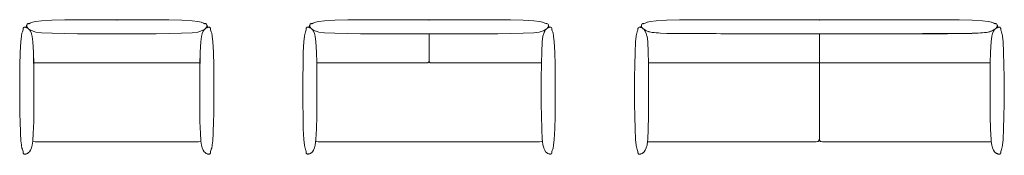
# Model space of a CAD drawing. Header units: metres. Extents: x -0.62 to 5.68, y -0.45 to 0.41.
import ezdxf

# ---------------------------------------------------------------- set-up
doc = ezdxf.new("R2010")
doc.units = ezdxf.units.M
doc.header["$MEASUREMENT"] = 0
doc.layers.add('72_VITRA_ALCOVE_D2_CH_FRAME', color=7, linetype='Continuous', lineweight=5)
doc.layers.add('72_VITRA_ALCOVE_D2_CH_SEAT', color=7, linetype='Continuous', lineweight=5)
doc.layers.add('72_VITRA_ALCOVE_D2SNAP', color=1, linetype='Continuous', lineweight=18, true_color=0xff0000)
doc.layers.add('72_VITRA_INSERT', color=7, linetype='Continuous')

# ---------------------------------------------------------------- blocks, each defined once
blk = doc.blocks.new('72_VITRA_ALCOVE_D2_ALP_LOVE_SEAT_SEAT_UPHOLSTERY')
at = {"layer": '72_VITRA_ALCOVE_D2_CH_SEAT', "flags": 128}
for points in [[(0.5328, -0.2744), (0.5344, -0.2069), (0.5374, -0.141), (0.5418, -0.1054), (0.5467, -0.0887), (0.5473, -0.0869), (0.5537, -0.072), (0.5587, -0.0637), (0.5599, -0.0616), (0.5596, -0.0619), (0.5593, -0.0622), (0.5593, -0.0622), (0.5512, -0.067), (0.5368, -0.0731), (0.5325, -0.0744), (0.5321, -0.0745), (0.5319, -0.0745), (0.5184, -0.0786), (0.483, -0.0829), (0.482, -0.083), (0.4147, -0.0861), (0.3346, -0.0879), (0.2527, -0.0886), (-0.2527, -0.0886), (-0.3346, -0.0879), (-0.4147, -0.0861), (-0.482, -0.083), (-0.483, -0.0829), (-0.5184, -0.0786), (-0.5319, -0.0745), (-0.5321, -0.0745), (-0.5325, -0.0744), (-0.5368, -0.0731), (-0.5512, -0.067), (-0.5593, -0.0622), (-0.5593, -0.0622), (-0.5596, -0.0619), (-0.5599, -0.0616), (-0.5587, -0.0637), (-0.5537, -0.072), (-0.5473, -0.0869), (-0.5467, -0.0887), (-0.5418, -0.1054), (-0.5374, -0.141), (-0.5344, -0.2069), (-0.5328, -0.2744)], [(-0.3579, -0.7795), (0.3579, -0.7795), (0.4844, -0.7796), (0.524, -0.779), (0.5384, -0.7775), (0.5379, -0.7743), (0.5374, -0.771), (0.5349, -0.7252), (0.5326, -0.6484), (0.532, -0.6066), (0.5319, -0.3607), (0.5325, -0.2856), (0.5328, -0.2744), (-0.5328, -0.2744), (-0.5325, -0.2856), (-0.5319, -0.3607), (-0.532, -0.6066), (-0.5326, -0.6484), (-0.5349, -0.7252), (-0.5374, -0.771), (-0.5379, -0.7743), (-0.5384, -0.7775), (-0.524, -0.779), (-0.4844, -0.7796)]]:
    blk.add_lwpolyline(points, close=True, dxfattribs=at)
at = {"layer": '72_VITRA_ALCOVE_D2SNAP', "linetype": 'Continuous', "lineweight": 5, "transparency": 33554687}
blk.add_point((0, 0), dxfattribs=at)
blk = doc.blocks.new('72_VITRA_ALCOVE_D2_ALP_LOVE_SEAT_UPHOLSTERY_FRAME')
at = {"layer": '72_VITRA_ALCOVE_D2_CH_FRAME', "flags": 128}
for points in [[(-0.2527, -0.0886), (0.2527, -0.0886), (0.3346, -0.0879), (0.4147, -0.0861), (0.482, -0.083), (0.483, -0.0829), (0.5184, -0.0786), (0.5319, -0.0745), (0.5321, -0.0745), (0.5325, -0.0744), (0.5368, -0.0731), (0.5512, -0.067), (0.5593, -0.0622), (0.5593, -0.0622), (0.5596, -0.0619), (0.5608, -0.061), (0.563, -0.0593), (0.5648, -0.0582), (0.5695, -0.0537), (0.57, -0.0533), (0.57, -0.0532), (0.5704, -0.0529), (0.5706, -0.0528), (0.5706, -0.0528), (0.5709, -0.0525), (0.5719, -0.051), (0.5732, -0.0488), (0.577, -0.0439), (0.5773, -0.0432), (0.5773, -0.043), (0.5778, -0.0418), (0.5776, -0.0412), (0.5772, -0.0403), (0.5766, -0.0395), (0.5767, -0.0393), (0.5773, -0.0386), (0.578, -0.0374), (0.5778, -0.0358), (0.5775, -0.0347), (0.5773, -0.0309), (0.575, -0.0271), (0.5712, -0.0248), (0.5709, -0.0247), (0.567, -0.0243), (0.5662, -0.0244), (0.5635, -0.0244), (0.5619, -0.0246), (0.5544, -0.0205), (0.5394, -0.0148), (0.5299, -0.0132), (0.5193, -0.01), (0.4832, -0.0056), (0.4164, -0.0025), (0.3337, -0.0006), (0.2562, 0), (-0.2562, 0), (-0.3337, -0.0006), (-0.4164, -0.0025), (-0.4832, -0.0056), (-0.5193, -0.01), (-0.5299, -0.0132), (-0.5394, -0.0148), (-0.5544, -0.0205), (-0.5619, -0.0246), (-0.5635, -0.0244), (-0.5662, -0.0244), (-0.567, -0.0243), (-0.5709, -0.0247), (-0.5712, -0.0248), (-0.575, -0.0271), (-0.5773, -0.0309), (-0.5775, -0.0347), (-0.5778, -0.0358), (-0.578, -0.0374), (-0.5773, -0.0386), (-0.5767, -0.0393), (-0.5766, -0.0395), (-0.5772, -0.0403), (-0.5776, -0.0412), (-0.5778, -0.0418), (-0.5773, -0.043), (-0.5773, -0.0432), (-0.577, -0.0439), (-0.5732, -0.0488), (-0.5719, -0.051), (-0.5709, -0.0525), (-0.5706, -0.0528), (-0.5706, -0.0528), (-0.5704, -0.0529), (-0.57, -0.0532), (-0.57, -0.0533), (-0.5695, -0.0537), (-0.5648, -0.0582), (-0.563, -0.0593), (-0.5608, -0.061), (-0.5596, -0.0619), (-0.5593, -0.0622), (-0.5593, -0.0622), (-0.5512, -0.067), (-0.5368, -0.0731), (-0.5325, -0.0744), (-0.5321, -0.0745), (-0.5319, -0.0745), (-0.5184, -0.0786), (-0.483, -0.0829), (-0.482, -0.083), (-0.4147, -0.0861), (-0.3346, -0.0879)], [(-0.5599, -0.0616), (-0.5608, -0.061), (-0.563, -0.0593), (-0.565, -0.058), (-0.57, -0.0533), (-0.5707, -0.0527), (-0.571, -0.0525), (-0.5711, -0.0525), (-0.5734, -0.0513), (-0.5755, -0.0503), (-0.5792, -0.0489), (-0.5816, -0.0477), (-0.5825, -0.0472), (-0.5833, -0.0474), (-0.5846, -0.0483), (-0.5869, -0.0468), (-0.5893, -0.0473), (-0.5928, -0.0478), (-0.5963, -0.0494), (-0.5966, -0.0494), (-0.5991, -0.0531), (-0.5997, -0.0569), (-0.5998, -0.0611), (-0.5996, -0.0645), (-0.6022, -0.0694), (-0.6048, -0.0775), (-0.6075, -0.0844), (-0.6106, -0.1024), (-0.6106, -0.1038), (-0.6108, -0.1043), (-0.6152, -0.1397), (-0.6183, -0.2056), (-0.6203, -0.2929), (-0.6208, -0.3604), (-0.6208, -0.5601), (-0.6206, -0.6069), (-0.62, -0.6451), (-0.6176, -0.7237), (-0.615, -0.7718), (-0.611, -0.7991), (-0.6106, -0.8011), (-0.6106, -0.8023), (-0.6075, -0.8203), (-0.605, -0.8267), (-0.6021, -0.8356), (-0.5996, -0.8402), (-0.5998, -0.8438), (-0.5997, -0.8478), (-0.5991, -0.8518), (-0.5966, -0.8554), (-0.5933, -0.857), (-0.5869, -0.858), (-0.5847, -0.8565), (-0.5842, -0.857), (-0.5828, -0.8576), (-0.5824, -0.8576), (-0.5816, -0.8572), (-0.5803, -0.8565), (-0.5791, -0.8559), (-0.5751, -0.8545), (-0.572, -0.8528), (-0.5702, -0.8519), (-0.5693, -0.8512), (-0.5692, -0.8512), (-0.5684, -0.8503), (-0.566, -0.8492), (-0.5653, -0.8485), (-0.5648, -0.8483), (-0.5594, -0.8427), (-0.5531, -0.8322), (-0.5471, -0.8181), (-0.5416, -0.7996), (-0.5379, -0.7743), (-0.5374, -0.771), (-0.5349, -0.7252), (-0.5326, -0.6484), (-0.532, -0.6066), (-0.5319, -0.3607), (-0.5325, -0.2856), (-0.5344, -0.2069), (-0.5374, -0.141), (-0.5418, -0.1054), (-0.5467, -0.0887), (-0.5473, -0.0869), (-0.5537, -0.072), (-0.5587, -0.0637)], [(-0.5772, -0.0403), (-0.5833, -0.0474), (-0.5825, -0.0472), (-0.5816, -0.0477), (-0.5792, -0.0489), (-0.5755, -0.0503), (-0.5734, -0.0513), (-0.5711, -0.0525), (-0.571, -0.0525), (-0.5707, -0.0527), (-0.57, -0.0532), (-0.5704, -0.0529), (-0.5706, -0.0528), (-0.5706, -0.0528), (-0.5709, -0.0525), (-0.5719, -0.051), (-0.5732, -0.0488), (-0.577, -0.0439), (-0.5773, -0.0432), (-0.5773, -0.043), (-0.5778, -0.0418), (-0.5776, -0.0412)], [(0.5599, -0.0616), (0.5608, -0.061), (0.563, -0.0593), (0.565, -0.058), (0.57, -0.0533), (0.5707, -0.0527), (0.571, -0.0525), (0.5711, -0.0525), (0.5734, -0.0513), (0.5755, -0.0503), (0.5792, -0.0489), (0.5816, -0.0477), (0.5825, -0.0472), (0.5833, -0.0474), (0.5846, -0.0483), (0.5869, -0.0468), (0.5893, -0.0473), (0.5928, -0.0478), (0.5963, -0.0494), (0.5966, -0.0494), (0.5991, -0.0531), (0.5997, -0.0569), (0.5998, -0.0611), (0.5996, -0.0645), (0.6022, -0.0694), (0.6048, -0.0775), (0.6075, -0.0844), (0.6106, -0.1024), (0.6106, -0.1038), (0.6108, -0.1043), (0.6152, -0.1397), (0.6183, -0.2056), (0.6203, -0.2929), (0.6208, -0.3604), (0.6208, -0.5601), (0.6206, -0.6069), (0.62, -0.6451), (0.6176, -0.7237), (0.615, -0.7718), (0.611, -0.7991), (0.6106, -0.8011), (0.6106, -0.8023), (0.6075, -0.8203), (0.605, -0.8267), (0.6021, -0.8356), (0.5996, -0.8402), (0.5998, -0.8438), (0.5997, -0.8478), (0.5991, -0.8518), (0.5966, -0.8554), (0.5933, -0.857), (0.5869, -0.858), (0.5847, -0.8565), (0.5842, -0.857), (0.5828, -0.8576), (0.5824, -0.8576), (0.5816, -0.8572), (0.5803, -0.8565), (0.5791, -0.8559), (0.5751, -0.8545), (0.572, -0.8528), (0.5702, -0.8519), (0.5693, -0.8512), (0.5692, -0.8512), (0.5684, -0.8503), (0.566, -0.8492), (0.5653, -0.8485), (0.5648, -0.8483), (0.5594, -0.8427), (0.5531, -0.8322), (0.5471, -0.8181), (0.5416, -0.7996), (0.5379, -0.7743), (0.5374, -0.771), (0.5349, -0.7252), (0.5326, -0.6484), (0.532, -0.6066), (0.5319, -0.3607), (0.5325, -0.2856), (0.5344, -0.2069), (0.5374, -0.141), (0.5418, -0.1054), (0.5467, -0.0887), (0.5473, -0.0869), (0.5537, -0.072), (0.5587, -0.0637)], [(0.5833, -0.0474), (0.5772, -0.0403), (0.5776, -0.0412), (0.5778, -0.0418), (0.5773, -0.043), (0.5773, -0.0432), (0.577, -0.0439), (0.5732, -0.0488), (0.5719, -0.051), (0.5709, -0.0525), (0.5706, -0.0528), (0.5706, -0.0528), (0.5704, -0.0529), (0.57, -0.0532), (0.5707, -0.0527), (0.571, -0.0525), (0.5711, -0.0525), (0.5734, -0.0513), (0.5755, -0.0503), (0.5792, -0.0489), (0.5816, -0.0477), (0.5825, -0.0472)]]:
    blk.add_lwpolyline(points, close=True, dxfattribs=at)
at = {"layer": '72_VITRA_ALCOVE_D2SNAP', "linetype": 'Continuous', "lineweight": 5, "transparency": 33554687}
blk.add_point((0, 0), dxfattribs=at)
blk = doc.blocks.new('72vitra_alcove20E9A6001727C417F82CF5E0AE5530350')
for name in ['72_VITRA_ALCOVE_D2_ALP_LOVE_SEAT_UPHOLSTERY_FRAME', '72_VITRA_ALCOVE_D2_ALP_LOVE_SEAT_SEAT_UPHOLSTERY']:
    blk.add_blockref(name, (0, 0.413))
blk = doc.blocks.new('XCAD03873886C794AE7C58507D949DB6C62A9F')
at = {"color": 7}
blk.add_blockref('72vitra_alcove20E9A6001727C417F82CF5E0AE5530350', (0, 0), dxfattribs=at)
blk = doc.blocks.new('72_VITRA_ALCOVE_D2_ALP_TWO_SEATER_SEAT_UPHOLSTERY')
at = {"layer": '72_VITRA_ALCOVE_D2_CH_SEAT', "flags": 128}
for points in [[(-0.7406, -0.0721), (-0.7381, -0.0781), (-0.7343, -0.0869), (-0.7289, -0.105), (-0.7246, -0.1403), (-0.7214, -0.2074), (-0.7198, -0.2744), (-0.0098, -0.2744), (-0.0069, -0.2739), (-0.0029, -0.2714), (-0.0028, -0.2711), (-0.0005, -0.2674), (0, -0.2645), (0, -0.0886), (-0.4397, -0.0886), (-0.5218, -0.0879), (-0.6037, -0.0861), (-0.6702, -0.0829), (-0.706, -0.0785), (-0.7237, -0.0732), (-0.7255, -0.0725), (-0.7383, -0.0671), (-0.7458, -0.0626), (-0.746, -0.0625), (-0.7464, -0.0625)], [(0.7198, -0.2744), (0.7213, -0.2074), (0.7245, -0.1403), (0.7289, -0.105), (0.7342, -0.0869), (0.738, -0.0781), (0.7406, -0.0721), (0.7463, -0.0625), (0.746, -0.0625), (0.7383, -0.0671), (0.7254, -0.0725), (0.7237, -0.0732), (0.706, -0.0785), (0.6702, -0.0829), (0.6037, -0.0861), (0.5218, -0.0879), (0.4397, -0.0886), (0, -0.0886), (0, -0.2645), (0.0005, -0.2674), (0.0028, -0.2714), (0.0069, -0.2739), (0.0098, -0.2744)], [(-0.7198, -0.2744), (-0.7195, -0.2893), (-0.7189, -0.3655), (-0.7189, -0.5388), (-0.7195, -0.6151), (-0.7214, -0.6971), (-0.7245, -0.7635), (-0.7262, -0.7774), (-0.7114, -0.779), (-0.675, -0.7795), (-0.5719, -0.7795), (0.6724, -0.7795), (0.707, -0.779), (0.7242, -0.7772), (0.7244, -0.7771), (0.7259, -0.7756), (0.7244, -0.7635), (0.7213, -0.6971), (0.7194, -0.6151), (0.7188, -0.5389), (0.7188, -0.3655), (0.7194, -0.2893), (0.7198, -0.2744), (0.0098, -0.2744), (0.0069, -0.2739), (0.0028, -0.2714), (0.0005, -0.2674), (0, -0.2645), (-0.0005, -0.2674), (-0.0028, -0.2711), (-0.0029, -0.2714), (-0.0069, -0.2739), (-0.0098, -0.2744)]]:
    blk.add_lwpolyline(points, close=True, dxfattribs=at)
at = {"layer": '72_VITRA_ALCOVE_D2SNAP', "linetype": 'Continuous', "lineweight": 5, "transparency": 33554687}
blk.add_point((0, 0), dxfattribs=at)
blk = doc.blocks.new('72_VITRA_ALCOVE_D2_ALP_TWO_SEATER_UPHOLSTERY_FRAME')
at = {"layer": '72_VITRA_ALCOVE_D2_CH_FRAME', "flags": 128}
for points in [[(-0.7383, -0.0671), (-0.7255, -0.0725), (-0.7237, -0.0732), (-0.706, -0.0785), (-0.6702, -0.0829), (-0.6037, -0.0861), (-0.5218, -0.0879), (-0.4397, -0.0886), (0.4397, -0.0886), (0.5218, -0.0879), (0.6037, -0.0861), (0.6702, -0.0829), (0.706, -0.0785), (0.7237, -0.0732), (0.7254, -0.0725), (0.7383, -0.0671), (0.746, -0.0625), (0.746, -0.0624), (0.7465, -0.0622), (0.7469, -0.0618), (0.7478, -0.0613), (0.7502, -0.0594), (0.7514, -0.0587), (0.752, -0.0582), (0.7578, -0.0528), (0.7581, -0.0525), (0.7581, -0.0524), (0.7589, -0.0513), (0.7596, -0.0499), (0.7598, -0.0499), (0.7603, -0.0489), (0.7641, -0.044), (0.7645, -0.0432), (0.765, -0.0418), (0.765, -0.0416), (0.7648, -0.0411), (0.7644, -0.0404), (0.7638, -0.0395), (0.7645, -0.0386), (0.7651, -0.0375), (0.7651, -0.0368), (0.7647, -0.0345), (0.7645, -0.0312), (0.7644, -0.0309), (0.7625, -0.0276), (0.7622, -0.027), (0.7587, -0.0249), (0.7582, -0.0247), (0.7543, -0.0243), (0.7535, -0.0244), (0.7507, -0.0244), (0.7492, -0.0246), (0.7416, -0.0205), (0.7264, -0.0147), (0.7171, -0.0132), (0.7066, -0.01), (0.6711, -0.0057), (0.6037, -0.0025), (0.5211, -0.0006), (0.4438, 0), (-0.4438, 0), (-0.5211, -0.0006), (-0.6037, -0.0025), (-0.6705, -0.0056), (-0.7066, -0.01), (-0.7171, -0.0132), (-0.7268, -0.0149), (-0.7416, -0.0205), (-0.7492, -0.0246), (-0.7507, -0.0244), (-0.7535, -0.0244), (-0.7543, -0.0243), (-0.7582, -0.0247), (-0.7587, -0.0249), (-0.762, -0.0269), (-0.7623, -0.027), (-0.7645, -0.0309), (-0.7648, -0.0344), (-0.7652, -0.0367), (-0.7652, -0.0374), (-0.7646, -0.0385), (-0.7638, -0.0394), (-0.7645, -0.0404), (-0.7649, -0.0412), (-0.7651, -0.0416), (-0.7651, -0.0418), (-0.7645, -0.0432), (-0.7642, -0.044), (-0.7603, -0.0489), (-0.7598, -0.0499), (-0.7597, -0.0499), (-0.7593, -0.0508), (-0.7582, -0.0525), (-0.7579, -0.0528), (-0.7577, -0.0529), (-0.752, -0.0582), (-0.7514, -0.0587), (-0.7502, -0.0594), (-0.7478, -0.0613), (-0.7469, -0.0618), (-0.7466, -0.0622), (-0.7461, -0.0624), (-0.746, -0.0625), (-0.7458, -0.0626)], [(-0.7195, -0.2893), (-0.7199, -0.2744), (-0.7214, -0.2074), (-0.7246, -0.1403), (-0.7289, -0.105), (-0.7343, -0.0869), (-0.7406, -0.0721), (-0.7464, -0.0625), (-0.7465, -0.0625), (-0.7466, -0.0622), (-0.7469, -0.0618), (-0.7478, -0.0613), (-0.7502, -0.0594), (-0.7514, -0.0587), (-0.752, -0.0582), (-0.7577, -0.0529), (-0.7579, -0.0528), (-0.7582, -0.0526), (-0.7607, -0.0513), (-0.762, -0.0505), (-0.7631, -0.0501), (-0.7666, -0.0488), (-0.7676, -0.0482), (-0.7689, -0.0477), (-0.7698, -0.0473), (-0.7705, -0.0475), (-0.7712, -0.0478), (-0.7719, -0.0483), (-0.7728, -0.0476), (-0.7741, -0.0469), (-0.7743, -0.0468), (-0.7755, -0.0471), (-0.7776, -0.0475), (-0.779, -0.0476), (-0.7801, -0.0478), (-0.7839, -0.0495), (-0.7863, -0.0531), (-0.7867, -0.0551), (-0.7869, -0.057), (-0.787, -0.0606), (-0.7869, -0.0646), (-0.7894, -0.0693), (-0.7921, -0.0776), (-0.7947, -0.0846), (-0.7979, -0.1026), (-0.7979, -0.104), (-0.7981, -0.1046), (-0.8024, -0.1399), (-0.8056, -0.2065), (-0.8074, -0.2881), (-0.8081, -0.3701), (-0.8081, -0.5343), (-0.8074, -0.6162), (-0.8056, -0.6961), (-0.8024, -0.7645), (-0.7981, -0.7998), (-0.7979, -0.8004), (-0.7979, -0.8018), (-0.7947, -0.8198), (-0.7944, -0.8208), (-0.792, -0.8269), (-0.7894, -0.8352), (-0.7869, -0.8398), (-0.787, -0.8438), (-0.7869, -0.8474), (-0.7867, -0.8493), (-0.7863, -0.8514), (-0.784, -0.8548), (-0.784, -0.8549), (-0.7803, -0.8566), (-0.7792, -0.8569), (-0.7778, -0.857), (-0.7756, -0.8573), (-0.7744, -0.8576), (-0.7742, -0.8576), (-0.7726, -0.8567), (-0.772, -0.8562), (-0.7719, -0.8562), (-0.7712, -0.8567), (-0.77, -0.8572), (-0.7698, -0.8572), (-0.7688, -0.8568), (-0.7674, -0.8562), (-0.7665, -0.8556), (-0.7623, -0.8541), (-0.7605, -0.853), (-0.7568, -0.8511), (-0.7556, -0.8499), (-0.7536, -0.8489), (-0.7532, -0.8487), (-0.7527, -0.8482), (-0.7519, -0.8479), (-0.7519, -0.8477), (-0.7474, -0.8431), (-0.7466, -0.8422), (-0.7405, -0.8322), (-0.7343, -0.8176), (-0.729, -0.7996), (-0.7245, -0.7635), (-0.7214, -0.6971), (-0.7195, -0.6151), (-0.7189, -0.5388), (-0.7189, -0.3655)], [(-0.7593, -0.0508), (-0.7597, -0.0499), (-0.7598, -0.0499), (-0.7603, -0.0489), (-0.7642, -0.044), (-0.7645, -0.0432), (-0.7651, -0.0418), (-0.7651, -0.0416), (-0.7649, -0.0412), (-0.7704, -0.0469), (-0.7707, -0.0473), (-0.7707, -0.0474), (-0.7705, -0.0475), (-0.7698, -0.0473), (-0.7689, -0.0477), (-0.7676, -0.0482), (-0.7666, -0.0488), (-0.7631, -0.0501), (-0.762, -0.0505), (-0.7607, -0.0513), (-0.7582, -0.0526), (-0.7582, -0.0525)], [(0.7198, -0.2744), (0.7194, -0.2893), (0.7188, -0.3655), (0.7188, -0.5389), (0.7194, -0.6151), (0.7213, -0.6971), (0.7244, -0.7635), (0.726, -0.7755), (0.726, -0.776), (0.726, -0.776), (0.7289, -0.7994), (0.7342, -0.8173), (0.7347, -0.8186), (0.7405, -0.8322), (0.7466, -0.8424), (0.7518, -0.8477), (0.7519, -0.8479), (0.7526, -0.8482), (0.7531, -0.8487), (0.7535, -0.8489), (0.7555, -0.8499), (0.7568, -0.8511), (0.7582, -0.8519), (0.7605, -0.853), (0.7606, -0.8532), (0.7627, -0.8542), (0.7665, -0.8556), (0.7674, -0.8562), (0.7688, -0.8568), (0.7698, -0.8572), (0.77, -0.8572), (0.7701, -0.8571), (0.7711, -0.8567), (0.7718, -0.8562), (0.7719, -0.8562), (0.7725, -0.8567), (0.7741, -0.8576), (0.7743, -0.8576), (0.7755, -0.8573), (0.7777, -0.857), (0.7791, -0.8569), (0.7801, -0.8566), (0.7834, -0.8551), (0.7838, -0.855), (0.784, -0.8548), (0.7862, -0.8515), (0.7867, -0.8494), (0.7869, -0.8474), (0.787, -0.8439), (0.7868, -0.8399), (0.7893, -0.8353), (0.792, -0.827), (0.7945, -0.8204), (0.7947, -0.8198), (0.7978, -0.8018), (0.7979, -0.8005), (0.798, -0.7999), (0.8024, -0.7645), (0.8056, -0.6962), (0.8074, -0.6163), (0.808, -0.5343), (0.808, -0.3702), (0.8074, -0.2882), (0.8055, -0.2065), (0.8024, -0.14), (0.798, -0.1046), (0.7979, -0.1041), (0.7978, -0.1027), (0.7947, -0.0847), (0.792, -0.0777), (0.7894, -0.0694), (0.7868, -0.0646), (0.787, -0.0606), (0.7869, -0.0571), (0.7867, -0.0551), (0.7863, -0.0532), (0.7839, -0.0495), (0.7801, -0.0478), (0.779, -0.0476), (0.7776, -0.0475), (0.7755, -0.0471), (0.7743, -0.0468), (0.7741, -0.0469), (0.7725, -0.0478), (0.7719, -0.0483), (0.7712, -0.0478), (0.7705, -0.0475), (0.7698, -0.0473), (0.7688, -0.0477), (0.7673, -0.0483), (0.7666, -0.0488), (0.7631, -0.0501), (0.762, -0.0505), (0.7606, -0.0513), (0.7582, -0.0526), (0.7578, -0.0528), (0.752, -0.0582), (0.7514, -0.0587), (0.7502, -0.0594), (0.7478, -0.0613), (0.7469, -0.0618), (0.7465, -0.0622), (0.7464, -0.0625), (0.7463, -0.0625), (0.7406, -0.0721), (0.7342, -0.0869), (0.7289, -0.105), (0.7245, -0.1403), (0.7213, -0.2074)], [(0.7645, -0.0432), (0.7641, -0.044), (0.7603, -0.0489), (0.7598, -0.0499), (0.7596, -0.0499), (0.7589, -0.0513), (0.7581, -0.0524), (0.7581, -0.0525), (0.7578, -0.0528), (0.7582, -0.0526), (0.7606, -0.0513), (0.762, -0.0505), (0.7631, -0.0501), (0.7666, -0.0488), (0.7673, -0.0483), (0.7688, -0.0477), (0.7698, -0.0473), (0.7705, -0.0475), (0.7706, -0.0473), (0.7703, -0.0469), (0.7648, -0.0411), (0.765, -0.0416), (0.765, -0.0418)]]:
    blk.add_lwpolyline(points, close=True, dxfattribs=at)
at = {"layer": '72_VITRA_ALCOVE_D2SNAP', "linetype": 'Continuous', "lineweight": 5, "transparency": 33554687}
blk.add_point((0, 0), dxfattribs=at)
blk = doc.blocks.new('72vitra_alcove2875C0C20DC224A2C9B1F034D45DF1CC0')
for name in ['72_VITRA_ALCOVE_D2_ALP_TWO_SEATER_UPHOLSTERY_FRAME', '72_VITRA_ALCOVE_D2_ALP_TWO_SEATER_SEAT_UPHOLSTERY']:
    blk.add_blockref(name, (0, 0.413))
blk = doc.blocks.new('XCAD0361DFF3403B8811ACC2EAE1E4FC3BE102')
at = {"color": 7}
blk.add_blockref('72vitra_alcove2875C0C20DC224A2C9B1F034D45DF1CC0', (0, 0), dxfattribs=at)
blk = doc.blocks.new('72_VITRA_ALCOVE_D2_ALP_THREE_SEATER_SEAT_UPHOLSTERY')
at = {"layer": '72_VITRA_ALCOVE_D2_CH_SEAT', "flags": 128}
for points in [[(0, -0.0886), (-0.5171, -0.0886, -0.001084), (-0.9763, -0.0869), (-1.0183, -0.0849, -0.010949), (-1.0702, -0.0804, -0.03466), (-1.0874, -0.0768), (-1.091, -0.0758), (-1.0929, -0.0751, -0.077975), (-1.1279, -0.0571), (-1.1298, -0.0556, 0.021589), (-1.1231, -0.0608, -0.063693), (-1.1218, -0.062), (-1.1217, -0.0622), (-1.1214, -0.0626), (-1.1157, -0.0722), (-1.1094, -0.0869), (-1.1045, -0.1034), (-1.1039, -0.1053), (-1.0996, -0.1407), (-1.0965, -0.207), (-1.0949, -0.2744), (-1.0949, -0.2745), (0, -0.2745)], [(0, -0.0886), (0.5171, -0.0886, 0.001084), (0.9763, -0.0869), (1.0183, -0.0849, 0.010949), (1.0702, -0.0804, 0.03466), (1.0874, -0.0768), (1.091, -0.0758), (1.0929, -0.0751, 0.077975), (1.1279, -0.0571), (1.1298, -0.0556, -0.021589), (1.1231, -0.0608, 0.063693), (1.1218, -0.062), (1.1217, -0.0622), (1.1214, -0.0626), (1.1157, -0.0722), (1.1094, -0.0869), (1.1045, -0.1034), (1.1039, -0.1053), (1.0996, -0.1407), (1.0965, -0.207), (1.0949, -0.2744), (1.0949, -0.2745), (0, -0.2745)], [(-0.008, -0.7773, 0.184137), (-0.0045, -0.7748, 0.094149), (-0.0024, -0.7704, 0.015318), (0, -0.7573), (0, -0.2745), (-1.0949, -0.2745), (-1.0946, -0.2886), (-1.0939, -0.3703), (-1.0939, -0.5344), (-1.0946, -0.6161), (-1.0965, -0.6976), (-1.0996, -0.7641), (-1.1012, -0.7775), (-1.1012, -0.7775), (-1.1015, -0.7797), (-0.0534, -0.7798, 0.004323), (-0.0286, -0.7793, 0.021726), (-0.012, -0.778, 0.066803), (-0.008, -0.7773)], [(0.008, -0.7773, -0.184137), (0.0045, -0.7748, -0.094149), (0.0024, -0.7704, -0.015318), (0, -0.7573), (0, -0.2745), (1.0949, -0.2745), (1.0946, -0.2886), (1.0939, -0.3703), (1.0939, -0.5344), (1.0946, -0.6161), (1.0965, -0.6976), (1.0996, -0.7641), (1.1012, -0.7775), (1.1012, -0.7775), (1.1015, -0.7797), (0.0534, -0.7798, -0.004323), (0.0286, -0.7793, -0.021726), (0.012, -0.778, -0.066803), (0.008, -0.7773)]]:
    blk.add_lwpolyline(points, format="xyb", close=True, dxfattribs=at)
at = {"layer": '72_VITRA_ALCOVE_D2SNAP', "linetype": 'Continuous', "lineweight": 5, "transparency": 33554687}
blk.add_point((0, 0), dxfattribs=at)
blk = doc.blocks.new('72_VITRA_ALCOVE_D2_ALP_THREE_SEATER_UPHOLSTERY_FRAME')
at = {"layer": '72_VITRA_ALCOVE_D2_CH_FRAME', "flags": 128}
for points in [[(1.1204, -0.0642), (1.1214, -0.0626), (1.1216, -0.0622), (1.1219, -0.0618), (1.1229, -0.0613), (1.1253, -0.0594), (1.127, -0.0583), (1.1328, -0.0528), (1.1354, -0.0489), (1.1392, -0.0439), (1.1396, -0.0432), (1.1401, -0.0419), (1.1401, -0.0417), (1.1399, -0.0412), (1.1395, -0.0404), (1.1389, -0.0396), (1.1396, -0.0387), (1.1402, -0.0375), (1.1401, -0.0361), (1.1398, -0.0346), (1.1395, -0.031), (1.1374, -0.0273), (1.1374, -0.0271), (1.1335, -0.0248), (1.1298, -0.0243), (1.1262, -0.0244), (1.1243, -0.0246), (1.1167, -0.0205), (1.1019, -0.0149), (1.1014, -0.0147), (1.0922, -0.0132), (1.0816, -0.01), (1.0454, -0.0056), (0.9785, -0.0025), (0.8958, -0.0006), (0.8183, 0), (-0.8183, 0), (-0.8958, -0.0006), (-0.9785, -0.0025), (-1.0461, -0.0057), (-1.0816, -0.01), (-1.0922, -0.0132), (-1.1014, -0.0147), (-1.1019, -0.0149), (-1.1167, -0.0205), (-1.1243, -0.0246), (-1.1262, -0.0244), (-1.1298, -0.0243), (-1.1335, -0.0248), (-1.1374, -0.0271), (-1.1396, -0.0309), (-1.1398, -0.0345), (-1.1402, -0.036), (-1.1403, -0.0374), (-1.1396, -0.0386), (-1.1389, -0.0395), (-1.1396, -0.0404), (-1.1399, -0.0412), (-1.1402, -0.0417), (-1.1402, -0.0419), (-1.1396, -0.0432), (-1.1393, -0.0439), (-1.1361, -0.048, 0.002718), (-1.1329, -0.0528, 0.008925), (-1.1303, -0.0552), (-1.1298, -0.0556), (-1.1279, -0.0571, 0.077975), (-1.0929, -0.0751), (-1.091, -0.0758), (-1.0874, -0.0768, 0.03466), (-1.0702, -0.0804, 0.010949), (-1.0183, -0.0849), (-0.9763, -0.0869, 0.001084), (-0.5171, -0.0886), (0.8198, -0.0886), (0.8963, -0.088), (0.9786, -0.0861), (1.0453, -0.083), (1.0813, -0.0786), (1.0994, -0.0732)], [(-1.1303, -0.0552), (-1.1333, -0.0526), (-1.1348, -0.0518), (-1.1373, -0.0505), (-1.1418, -0.0488), (-1.1424, -0.0484), (-1.1439, -0.0478), (-1.144, -0.0477), (-1.1449, -0.0473), (-1.1456, -0.0475), (-1.1463, -0.0478), (-1.147, -0.0483), (-1.1475, -0.0478), (-1.1493, -0.0468), (-1.1508, -0.0472), (-1.1552, -0.0478), (-1.1588, -0.0495), (-1.159, -0.0495), (-1.1614, -0.0531), (-1.1618, -0.0554), (-1.1621, -0.0581), (-1.1621, -0.0608), (-1.162, -0.0646), (-1.1625, -0.0657), (-1.1644, -0.0692), (-1.1672, -0.0776), (-1.1698, -0.0843), (-1.1699, -0.0849), (-1.1729, -0.1026), (-1.173, -0.104), (-1.1731, -0.1045), (-1.1775, -0.1399), (-1.1807, -0.2078), (-1.1825, -0.2877), (-1.1832, -0.3684), (-1.1832, -0.5363), (-1.1825, -0.6171), (-1.1807, -0.6969), (-1.1775, -0.7648), (-1.1731, -0.8002), (-1.173, -0.8007), (-1.1729, -0.8021), (-1.1698, -0.8201), (-1.1671, -0.8272), (-1.1644, -0.8355), (-1.162, -0.8401), (-1.1621, -0.8439), (-1.162, -0.8477), (-1.1618, -0.8497), (-1.1614, -0.8516), (-1.159, -0.8551), (-1.159, -0.8552), (-1.1553, -0.857), (-1.1542, -0.8572), (-1.1528, -0.8573), (-1.151, -0.8575), (-1.1493, -0.8579), (-1.1478, -0.8571), (-1.147, -0.8565), (-1.1463, -0.857), (-1.1451, -0.8575), (-1.1447, -0.8574), (-1.1439, -0.8571), (-1.1427, -0.8566), (-1.1415, -0.8559), (-1.1373, -0.8543), (-1.1355, -0.8533), (-1.1319, -0.8514), (-1.1306, -0.8502), (-1.1283, -0.849), (-1.1277, -0.8485), (-1.1271, -0.8482), (-1.1226, -0.8436), (-1.1217, -0.8426), (-1.1156, -0.8324), (-1.1094, -0.8179), (-1.104, -0.7997), (-1.1012, -0.7775), (-1.1012, -0.7775), (-1.0996, -0.7641), (-1.0965, -0.6976), (-1.0946, -0.6161), (-1.0939, -0.5344), (-1.0939, -0.3703), (-1.0946, -0.2886), (-1.0949, -0.2744), (-1.0965, -0.207), (-1.0996, -0.1407), (-1.1039, -0.1053), (-1.1045, -0.1034), (-1.1094, -0.0869), (-1.1157, -0.0722), (-1.1214, -0.0626), (-1.1217, -0.0622), (-1.1218, -0.062, 0.063693), (-1.1231, -0.0608, -0.023096), (-1.1303, -0.0552)], [(-1.1361, -0.048), (-1.1393, -0.0439), (-1.1396, -0.0432), (-1.1402, -0.0419), (-1.1402, -0.0417), (-1.14, -0.0414), (-1.1468, -0.0481), (-1.1463, -0.0478), (-1.1456, -0.0475), (-1.1449, -0.0473), (-1.144, -0.0477), (-1.1439, -0.0478), (-1.1424, -0.0484), (-1.1418, -0.0488), (-1.1373, -0.0505), (-1.1348, -0.0518), (-1.1333, -0.0526), (-1.1329, -0.0528, -0.002718), (-1.1361, -0.048)]]:
    blk.add_lwpolyline(points, format="xyb", close=True, dxfattribs=at)
for points in [[(1.0964, -0.6977), (1.0995, -0.7641), (1.1008, -0.7742), (1.101, -0.7762), (1.101, -0.7762), (1.1039, -0.7997), (1.1095, -0.8182), (1.1155, -0.8324), (1.1216, -0.8426), (1.1271, -0.8482), (1.1277, -0.8485), (1.1282, -0.849), (1.1305, -0.8502), (1.1319, -0.8514), (1.1333, -0.8522), (1.1356, -0.8534), (1.1357, -0.8535), (1.1381, -0.8546), (1.1415, -0.8559), (1.1423, -0.8564), (1.1439, -0.8571), (1.1447, -0.8574), (1.1451, -0.8575), (1.1453, -0.8573), (1.1462, -0.857), (1.1469, -0.8565), (1.1476, -0.857), (1.1492, -0.8579), (1.1509, -0.8575), (1.1527, -0.8573), (1.1541, -0.8572), (1.1552, -0.857), (1.1586, -0.8553), (1.1589, -0.8553), (1.1591, -0.8551), (1.1614, -0.8517), (1.1617, -0.8497), (1.162, -0.8478), (1.1621, -0.844), (1.1619, -0.8402), (1.1644, -0.8356), (1.1671, -0.8273), (1.1698, -0.8202), (1.1729, -0.8022), (1.1729, -0.8008), (1.1731, -0.8002), (1.1775, -0.7649), (1.1806, -0.6969), (1.1825, -0.6171), (1.1831, -0.5363), (1.1831, -0.3685), (1.1825, -0.2877), (1.1806, -0.2063), (1.1775, -0.14), (1.1731, -0.1046), (1.1729, -0.1041), (1.1729, -0.1027), (1.1698, -0.0847), (1.1671, -0.0777), (1.1644, -0.0693), (1.1624, -0.0658), (1.1619, -0.0646), (1.1621, -0.0608), (1.162, -0.057), (1.1618, -0.0554), (1.1614, -0.0532), (1.1589, -0.0495), (1.1552, -0.0478), (1.1508, -0.0472), (1.1493, -0.0468), (1.1475, -0.0478), (1.147, -0.0483), (1.1463, -0.0478), (1.1455, -0.0475), (1.1449, -0.0473), (1.1439, -0.0477), (1.1438, -0.0478), (1.1424, -0.0484), (1.1417, -0.0488), (1.138, -0.0502), (1.1357, -0.0513), (1.1336, -0.0525), (1.1333, -0.0526), (1.1328, -0.0528), (1.127, -0.0583), (1.1253, -0.0594), (1.1229, -0.0613), (1.1219, -0.0618), (1.1216, -0.0622), (1.1214, -0.0626), (1.1155, -0.0725), (1.1094, -0.0866), (1.1039, -0.105), (1.0995, -0.1407), (1.0964, -0.207), (1.0949, -0.2745), (1.0945, -0.2886), (1.0939, -0.3702), (1.0939, -0.5345), (1.0945, -0.6161)], [(1.1328, -0.0528), (1.1333, -0.0526), (1.1336, -0.0525), (1.1357, -0.0513), (1.138, -0.0502), (1.1417, -0.0488), (1.1424, -0.0484), (1.1438, -0.0478), (1.1439, -0.0477), (1.1449, -0.0473), (1.1455, -0.0475), (1.1457, -0.0473), (1.1408, -0.0421), (1.1408, -0.042), (1.1399, -0.0412), (1.1401, -0.0417), (1.1401, -0.0419), (1.1396, -0.0432), (1.1392, -0.0439), (1.1354, -0.0489)]]:
    blk.add_lwpolyline(points, close=True, dxfattribs=at)
at = {"layer": '72_VITRA_ALCOVE_D2SNAP', "linetype": 'Continuous', "lineweight": 5, "transparency": 33554687}
blk.add_point((0, 0), dxfattribs=at)
blk = doc.blocks.new('72vitra_alcove2D720C1EF4D9A45038742DA889AD70AEB')
for name in ['72_VITRA_ALCOVE_D2_ALP_THREE_SEATER_UPHOLSTERY_FRAME', '72_VITRA_ALCOVE_D2_ALP_THREE_SEATER_SEAT_UPHOLSTERY']:
    blk.add_blockref(name, (0, 0.413))
blk = doc.blocks.new('XCAD0313A53543C3F9AD2C89ED1284C5AAA22A')
at = {"color": 7}
blk.add_blockref('72vitra_alcove2D720C1EF4D9A45038742DA889AD70AEB', (0, 0), dxfattribs=at)

msp = doc.modelspace()

# ---------------------------------------------------------------- block references
at = {"layer": '72_VITRA_INSERT'}
for name, p in [('XCAD03873886C794AE7C58507D949DB6C62A9F', (0, 0)), ('XCAD0361DFF3403B8811ACC2EAE1E4FC3BE102', (2, 0)), ('XCAD0313A53543C3F9AD2C89ED1284C5AAA22A', (4.5, 0))]:
    msp.add_blockref(name, p, dxfattribs=at)

doc.saveas('drawing.dxf')
